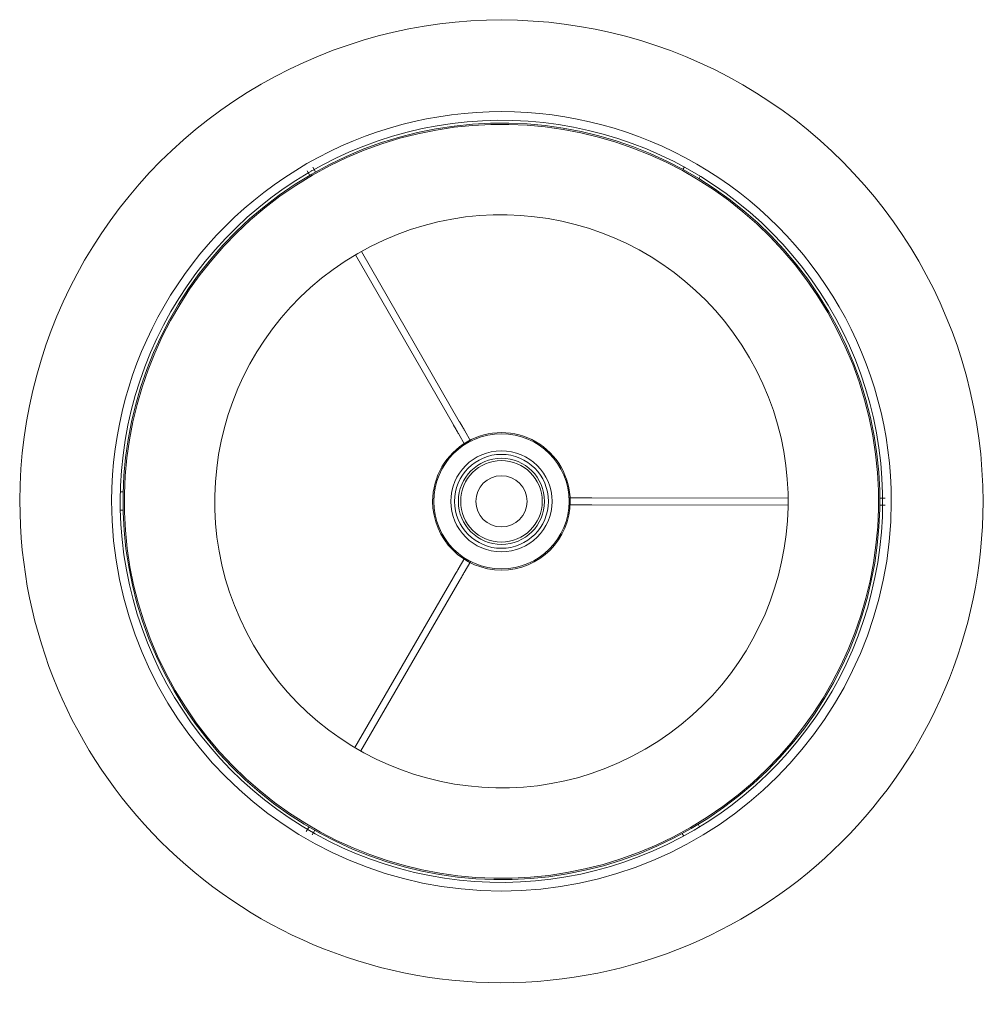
# Model space of a CAD drawing. Header units: millimetres. Extents: x -7023 to -5228, y -66 to 6802.
# Tile 4 of 4: x -6187 to -5767, y 6372 to 6802. Entities that reach past the tile are written whole.
import ezdxf

# ---------------------------------------------------------------- set-up
doc = ezdxf.new("R2010")
doc.units = ezdxf.units.MM
doc.layers.add('E-LITE-EQPM', color=7, linetype='Continuous', lineweight=20)

# ---------------------------------------------------------------- blocks, each defined once
blk = doc.blocks.new('20306 - 20306 SAVOY White structure floor lamp 20316 Shade-452679-Planta_PDF')
at = {"layer": 'E-LITE-EQPM'}
for p, q in [((-85.76, 140.9), (-86.4, 142.01)), ((-79.48, 146.02), (-78.83, 144.89)), ((82.51, 145.54), (81.33, 143.51)), ((83.92, 142), (85.1, 144.04)), ((61.3, 108.91), (18.44, 34.86)), ((21.04, 33.36), (63.9, 107.4)), ((16.23, 31.04), (13.4, 26.14)), ((16, 24.64), (18.83, 29.54)), ((-164.97, 1.68), (-167.29, 1.68)), ((-39.41, 1.54), (-124.96, 1.64)), ((-29.34, 1.53), (-35, 1.54)), ((164.91, 3.82), (166.04, 3.82)), ((-167.3, -1.32), (-164.93, -1.32)), ((-124.97, -1.36), (-39.41, -1.46)), ((-35, -1.46), (-29.34, -1.47)), ((166.03, -4.18), (164.91, -4.18)), ((18.77, -29.58), (15.94, -24.67)), ((13.34, -26.17), (16.17, -31.08)), ((63.67, -107.55), (20.97, -33.4)), ((18.37, -34.9), (61.06, -109.04)), ((-86.08, -140.73), (-86.7, -141.81)), ((-79.16, -144.75), (-79.84, -145.93)), ((81.02, -143.69), (82.19, -145.72)), ((84.79, -144.23), (83.63, -142.21))]:
    blk.add_line(p, q, dxfattribs=at)
at = {"layer": 'E-LITE-EQPM', "flags": 128}
for points in [[(-166.24, 0.18), (-166.1, 6.83), (-165.7, 13.46), (-165.02, 20.08), (-164.09, 26.66), (-162.89, 33.2), (-161.43, 39.69), (-159.72, 46.12), (-157.75, 52.47), (-155.52, 58.73), (-153.05, 64.9), (-150.33, 70.97), (-147.37, 76.93), (-144.18, 82.76), (-140.75, 88.46), (-137.1, 94.02), (-133.23, 99.42), (-129.15, 104.67), (-124.86, 109.75), (-120.37, 114.66), (-115.69, 119.38), (-110.83, 123.91), (-105.78, 128.24), (-100.57, 132.37), (-95.2, 136.29), (-89.67, 139.98), (-84, 143.46), (-78.2, 146.7), (-72.27, 149.71), (-66.22, 152.48), (-60.07, 155.01), (-53.82, 157.29), (-47.49, 159.31), (-41.08, 161.09), (-34.61, 162.6), (-28.08, 163.85), (-21.5, 164.84), (-14.89, 165.57), (-8.26, 166.04), (-1.61, 166.23), (5.03, 166.17), (11.68, 165.83), (18.3, 165.23), (24.89, 164.37), (31.44, 163.24), (37.95, 161.85), (44.39, 160.21), (50.76, 158.3), (57.05, 156.15), (63.25, 153.74), (69.34, 151.09), (75.33, 148.19), (81.2, 145.06), (86.93, 141.7), (92.53, 138.11), (97.98, 134.3), (103.27, 130.27), (108.4, 126.04), (113.35, 121.6), (118.12, 116.97), (122.71, 112.16), (127.09, 107.16), (131.28, 101.99), (135.25, 96.66), (139.01, 91.17), (142.54, 85.54), (145.85, 79.77), (148.92, 73.88), (151.76, 67.86), (154.35, 61.74), (156.7, 55.52), (158.79, 49.21), (160.63, 42.82), (162.22, 36.36), (163.54, 29.85), (164.6, 23.28), (165.4, 16.68), (165.94, 10.05), (166.21, 3.41), (166.24, -0.18)], [(16.23, 31.04), (16.33, 31.22), (16.43, 31.39), (16.53, 31.56), (16.63, 31.73), (16.73, 31.9), (16.83, 32.07), (16.93, 32.24), (17.02, 32.4), (17.12, 32.57), (17.21, 32.73), (17.3, 32.89), (17.39, 33.04), (17.48, 33.19), (17.57, 33.34), (17.65, 33.49), (17.73, 33.63), (17.81, 33.76), (17.89, 33.9), (17.96, 34.02), (18.03, 34.15), (18.1, 34.27), (18.17, 34.38), (18.23, 34.49), (18.29, 34.59), (18.34, 34.68), (18.39, 34.78), (18.44, 34.86)], [(21.04, 33.36), (20.99, 33.27), (20.94, 33.18), (20.88, 33.08), (20.82, 32.98), (20.76, 32.87), (20.69, 32.76), (20.63, 32.64), (20.56, 32.52), (20.48, 32.39), (20.4, 32.26), (20.33, 32.12), (20.24, 31.98), (20.16, 31.84), (20.07, 31.69), (19.99, 31.54), (19.9, 31.38), (19.8, 31.22), (19.71, 31.06), (19.62, 30.9), (19.52, 30.73), (19.42, 30.57), (19.33, 30.4), (19.23, 30.23), (19.13, 30.05), (19.03, 29.88), (18.93, 29.71), (18.83, 29.54)], [(166.24, -0.18), (166.1, -6.83), (165.7, -13.46), (165.02, -20.08), (164.09, -26.66), (162.89, -33.2), (161.43, -39.69), (159.72, -46.12), (157.75, -52.47), (155.52, -58.73), (153.05, -64.9), (150.33, -70.97), (147.37, -76.93), (144.18, -82.76), (140.75, -88.46), (137.1, -94.02), (133.23, -99.42), (129.15, -104.67), (124.86, -109.75), (120.37, -114.66), (115.69, -119.38), (110.83, -123.91), (105.78, -128.24), (100.57, -132.37), (95.2, -136.29), (89.67, -139.98), (84, -143.46), (78.2, -146.7), (72.27, -149.71), (66.22, -152.48), (60.07, -155.01), (53.82, -157.29), (47.49, -159.31), (41.08, -161.09), (34.61, -162.6), (28.08, -163.85), (21.5, -164.84), (14.89, -165.57), (8.26, -166.04), (1.61, -166.23), (-5.03, -166.17), (-11.68, -165.83), (-18.3, -165.23), (-24.89, -164.37), (-31.44, -163.24), (-37.95, -161.85), (-44.39, -160.21), (-50.76, -158.3), (-57.05, -156.15), (-63.25, -153.74), (-69.34, -151.09), (-75.33, -148.19), (-81.2, -145.06), (-86.93, -141.7), (-92.53, -138.11), (-97.98, -134.3), (-103.27, -130.27), (-108.4, -126.04), (-113.35, -121.6), (-118.12, -116.97), (-122.71, -112.16), (-127.09, -107.16), (-131.28, -101.99), (-135.25, -96.66), (-139.01, -91.17), (-142.54, -85.54), (-145.85, -79.77), (-148.92, -73.88), (-151.76, -67.86), (-154.35, -61.74), (-156.7, -55.52), (-158.79, -49.21), (-160.63, -42.82), (-162.22, -36.36), (-163.54, -29.85), (-164.6, -23.28), (-165.4, -16.68), (-165.94, -10.05), (-166.21, -3.41), (-166.24, 0.18)], [(-39.41, 1.54), (-39.31, 1.54), (-39.2, 1.54), (-39.09, 1.54), (-38.97, 1.54), (-38.85, 1.54), (-38.72, 1.54), (-38.58, 1.54), (-38.44, 1.54), (-38.29, 1.54), (-38.14, 1.54), (-37.98, 1.54), (-37.82, 1.54), (-37.65, 1.54), (-37.48, 1.54), (-37.3, 1.54), (-37.12, 1.54), (-36.94, 1.54), (-36.76, 1.54), (-36.57, 1.54), (-36.38, 1.54), (-36.18, 1.54), (-35.99, 1.54), (-35.79, 1.54), (-35.59, 1.54), (-35.39, 1.54), (-35.19, 1.54), (-35, 1.54)], [(-35, -1.46), (-35.2, -1.46), (-35.4, -1.46), (-35.6, -1.46), (-35.8, -1.46), (-35.99, -1.46), (-36.19, -1.46), (-36.38, -1.46), (-36.57, -1.46), (-36.76, -1.46), (-36.95, -1.46), (-37.13, -1.46), (-37.31, -1.46), (-37.49, -1.46), (-37.66, -1.46), (-37.82, -1.46), (-37.99, -1.46), (-38.15, -1.46), (-38.3, -1.46), (-38.45, -1.46), (-38.59, -1.46), (-38.72, -1.46), (-38.86, -1.46), (-38.98, -1.46), (-39.1, -1.46), (-39.21, -1.46), (-39.31, -1.46), (-39.41, -1.46)], [(18.77, -29.58), (18.87, -29.75), (18.97, -29.93), (19.07, -30.1), (19.16, -30.27), (19.26, -30.44), (19.36, -30.61), (19.46, -30.78), (19.55, -30.94), (19.65, -31.11), (19.74, -31.27), (19.83, -31.43), (19.92, -31.58), (20.01, -31.73), (20.09, -31.88), (20.18, -32.03), (20.26, -32.17), (20.34, -32.31), (20.41, -32.44), (20.49, -32.57), (20.56, -32.69), (20.63, -32.81), (20.69, -32.92), (20.75, -33.03), (20.81, -33.13), (20.87, -33.23), (20.92, -33.32), (20.97, -33.4)], [(18.37, -34.9), (18.32, -34.81), (18.27, -34.72), (18.21, -34.63), (18.15, -34.52), (18.09, -34.42), (18.02, -34.3), (17.96, -34.18), (17.88, -34.06), (17.81, -33.93), (17.73, -33.8), (17.66, -33.66), (17.57, -33.52), (17.49, -33.38), (17.41, -33.23), (17.32, -33.08), (17.23, -32.92), (17.14, -32.76), (17.04, -32.6), (16.95, -32.44), (16.85, -32.27), (16.76, -32.1), (16.66, -31.94), (16.56, -31.77), (16.46, -31.59), (16.36, -31.42), (16.26, -31.25), (16.17, -31.08)]]:
    blk.add_lwpolyline(points, dxfattribs=at)
at = {"layer": 'E-LITE-EQPM'}
for radius, start, end in [(210, 359.9379, 179.9379), (170, 359.9379, 179.9379), (165, 30.0942, 210.0942), (164.43, 30.0942, 210.0942), (125, 30.0942, 210.0942), (165, 210.0942, 30.0942), (164.43, 210.0942, 30.0942), (125, 210.0942, 30.0942), (30, 359.9379, 179.9379), (29.5, 90, 270), (29.5, 270, 90), (22.06, 90, 270), (22.06, 270, 90), (20.49, 90, 270), (18.79, 90, 270), (17.78, 90, 270), (20.49, 270, 90), (18.79, 270, 90), (17.78, 270, 90), (11.17, 90, 270), (11.17, 270, 90), (210, 179.9379, 359.9379), (170, 179.9379, 359.9379), (30, 179.9379, 359.9379)]:
    blk.add_arc((0, 0), radius, start, end, dxfattribs=at)
blk.add_open_spline([(82.99, -144.11), (82.94, -144.13), (82.85, -144.19), (82.76, -144.25), (82.72, -144.27)], degree=3, dxfattribs=at)

msp = doc.modelspace()

# ---------------------------------------------------------------- block references
at = {"layer": 'E-LITE-EQPM', "rotation": 180}
msp.add_blockref('20306 - 20306 SAVOY White structure floor lamp 20316 Shade-452679-Planta_PDF', (-5977.23, 6591.71), dxfattribs=at)

doc.saveas('drawing.dxf')
